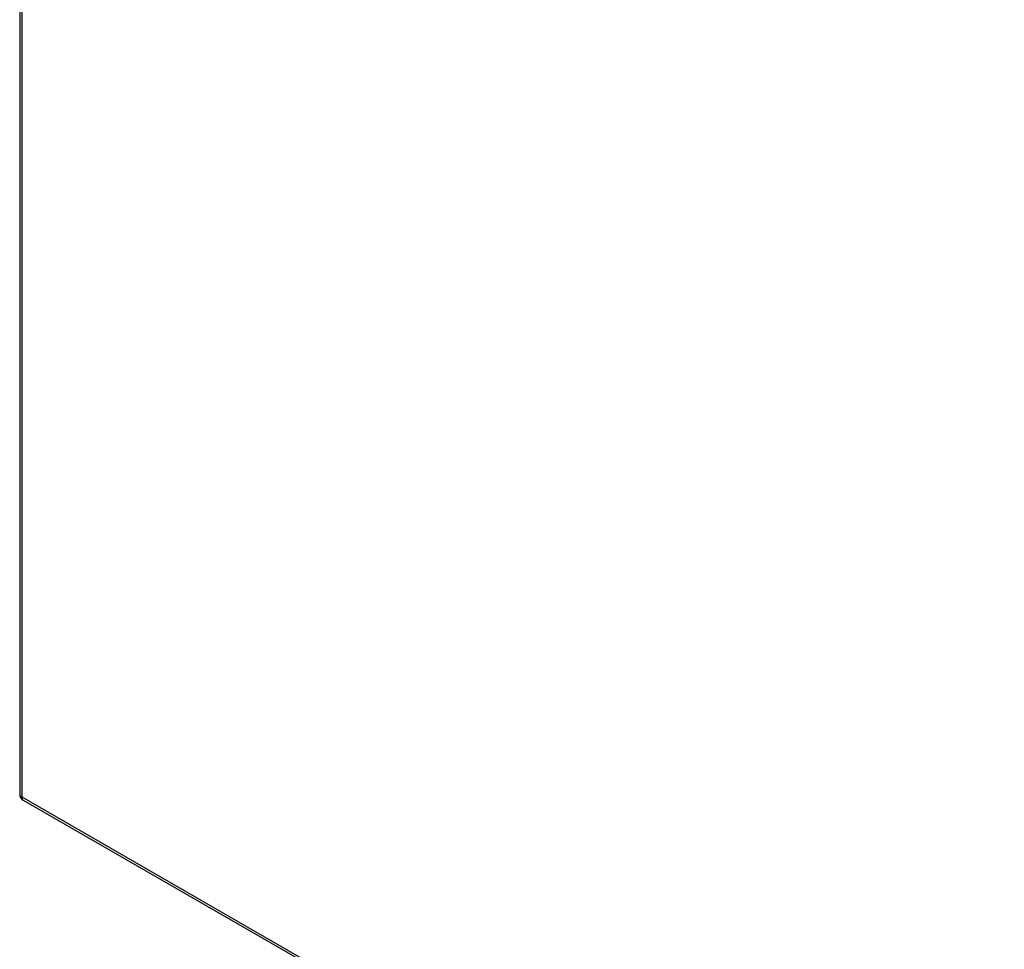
# Model space of a CAD drawing. Header units: inches. Extents: x 11 to 342, y 26 to 169.
# Tile 174 of 204: x 290 to 304, y 135 to 148. Entities that reach past the tile are written whole.
import ezdxf

# ---------------------------------------------------------------- set-up
doc = ezdxf.new("R2010")
doc.units = ezdxf.units.IN
doc.header["$MEASUREMENT"] = 0
doc.layers.add('Visible Edges(ANSI)', color=7, linetype='Continuous', lineweight=25)
doc.layers.add('Visible Tangent Edges(ANSI)', color=7, linetype='Continuous', lineweight=25)

msp = doc.modelspace()

# ---------------------------------------------------------------- linework, layer by layer
at = {"layer": 'Visible Edges(ANSI)'}
for p, q in [((290.292, 161.533), (290.292, 137.236)), ((290.342, 137.15), (340.974, 107.993))]:
    msp.add_line(p, q, dxfattribs=at)
msp.add_arc((290.391, 137.236), 0.099, 180, 240.064, dxfattribs=at)
at = {"layer": 'Visible Tangent Edges(ANSI)'}
for p, q in [((290.321, 161.493), (290.321, 137.195)), ((290.321, 137.195), (340.953, 108.038))]:
    msp.add_line(p, q, dxfattribs=at)
for major_axis, ratio, start_param, end_param in [((-0.099, 0), 0.575862, 0, 0.785398), ((-0.0494, -0.0858), 0.578093, 5.495853, 6.283185)]:
    msp.add_ellipse((290.391, 137.236), major_axis=major_axis, ratio=ratio, start_param=start_param, end_param=end_param, dxfattribs=at)

doc.saveas('drawing.dxf')
